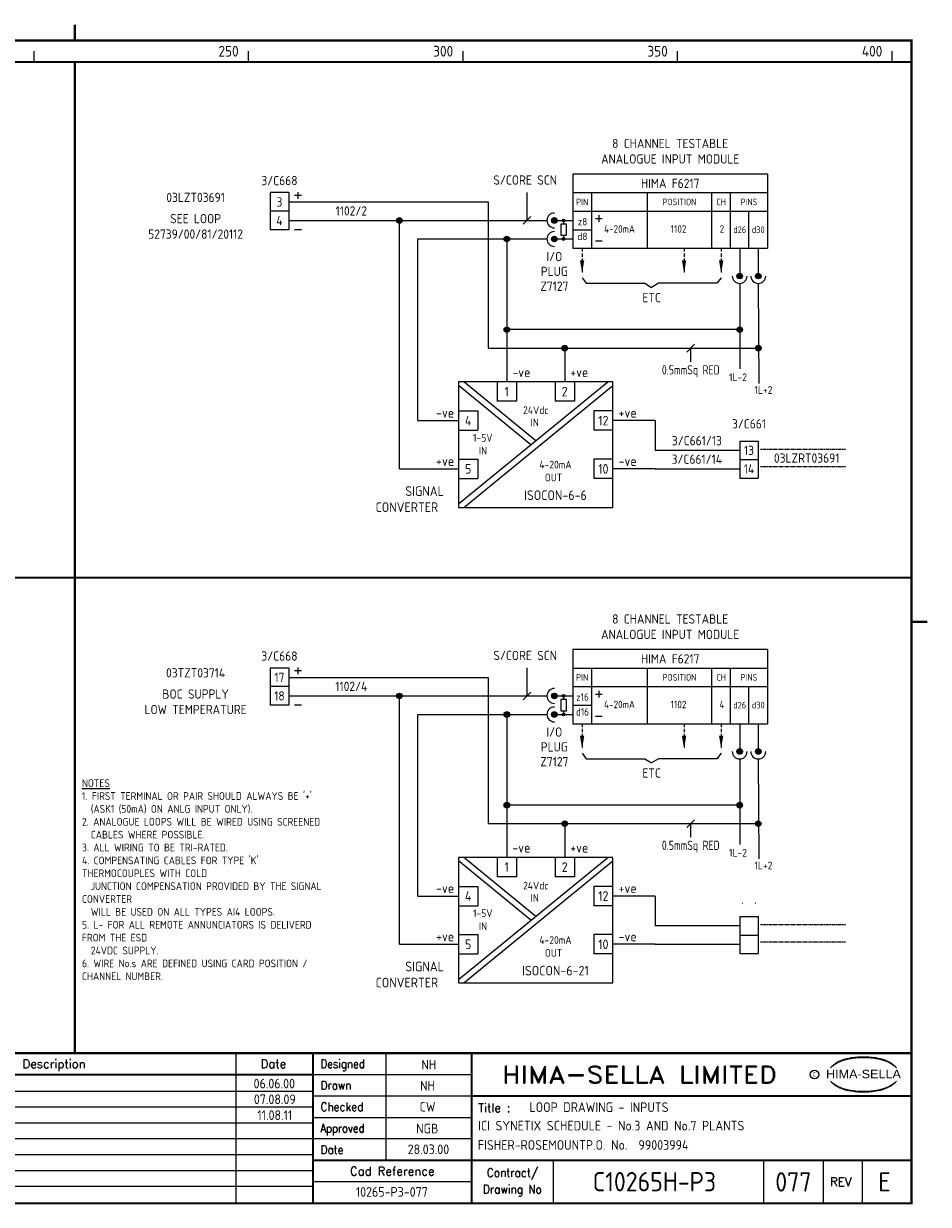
# Model space of a CAD drawing. Extents: x 14 to 408, y 0 to 275.
# Tile 2 of 2: x 198 to 408, y 0 to 275. Entities that reach past the tile are written whole.
import ezdxf
from ezdxf.enums import TextEntityAlignment as Align

# ---------------------------------------------------------------- set-up
doc = ezdxf.new("R2010")
doc.units = 0
doc.header["$LTSCALE"] = 0.25
doc.header["$MEASUREMENT"] = 0
doc.linetypes.add('HIDDEN', pattern=[0.375, 0.25, -0.125])
doc.linetypes.add('HIDDEN2', pattern=[4.7625, 3.175, -1.5875])
doc.layers.get('0').update_dxf_attribs({"color": 41, "linetype": 'CONTINUOUS'})
for name, color, linetype in [('00-DRG_FRAME', 12, 'CONTINUOUS'), ('01-DRAW', 7, 'CONTINUOUS'), ('051-TEXT', 2, 'CONTINUOUS'), ('DIM', 3, 'CONTINUOUS')]:
    doc.layers.add(name, color=color, linetype=linetype)
doc.styles.add('ARIAL', font='ARIAL.TTF', dxfattribs={"height": 2.5})
doc.styles.add('ISO', font='iso.shx')
doc.styles.add('ROMAND', font='ROMAND')

# ---------------------------------------------------------------- blocks, each defined once
blk = doc.blocks.new('A3-REVA')
at = {"layer": '051-TEXT', "style": 'ISO'}
for tag, p in [('DESIGNED', (292.01, 31.7)), ('A', (117.73, 27.28)), ('DES', (127.73, 27.28)), ('DRN', (137.73, 27.28)), ('CHKD', (147.73, 27.28)), ('APPD', (157.73, 27.28)), ('DATE', (256, 27.28)), ('DRAWN', (291.72, 26.77)), ('CHECKED', (291.72, 21.89)), ('APPD', (291.65, 16.79)), ('DATE', (291.92, 11.96))]:
    blk.add_attdef(tag, text='', height=2.25, dxfattribs=at).set_placement(p, align=Align.CENTER)
blk.add_attdef('DESCRIPTION', (165.03, 27.28), '', height=2.25, dxfattribs=at)
blk = doc.blocks.new('A3-REVB')
at = {"layer": '051-TEXT', "style": 'ISO'}
for tag, p in [('A', (124.85, -20.36)), ('DES', (134.85, -20.36)), ('DRN', (144.85, -20.36)), ('CHKD', (154.85, -20.36)), ('APPD', (164.85, -20.36)), ('DATE', (263.12, -20.36))]:
    blk.add_attdef(tag, text='', height=2.25, dxfattribs=at).set_placement(p, align=Align.CENTER)
blk.add_attdef('DESCRIPTION', (172.15, -20.36), '', height=2.25, dxfattribs=at)
blk = doc.blocks.new('A3-TITLE')
at = {"layer": '051-TEXT', "style": 'ISO'}
blk.add_attdef('TITLE_1', (315.46, 21.78), '', height=2.25, dxfattribs=at)
for tag, p in [('DRGNO', (376.96, 3.24)), ('REV.', (398.2, 3.24))]:
    blk.add_attdef(tag, text='', height=4.5, dxfattribs=at).set_placement(p, align=Align.CENTER)
blk = doc.blocks.new('DOT')
for radius in [0.75, 0.65, 0.55, 0.45, 0.35, 0.25, 0.15, 0.05]:
    blk.add_circle((0, 0), radius)
blk = doc.blocks.new('A3-CONTRACT')
at = {"layer": '051-TEXT', "color": 41, "style": 'ISO'}
for tag, height, p in [('SCALE', 2.25, (106.71, 31.82)), ('DIMS', 2.25, (106.71, 26.8)), ('CONTRACT', 4.5, (344.94, 3.1)), ('CAD-REF', 2.25, (283.73, 1.84))]:
    blk.add_attdef(tag, text='', height=height, dxfattribs=at).set_placement(p, align=Align.CENTER)
for tag, p in [('TITLE_2', (303.86, 17.28)), ('TITLE_3', (303.79, 12.78))]:
    blk.add_attdef(tag, p, '', height=2.25, dxfattribs=at)

msp = doc.modelspace()

# ---------------------------------------------------------------- linework, layer by layer
at = {"layer": '00-DRG_FRAME'}
for p, q in [((200, 266.5), (200, 269)), ((250, 266.5), (250, 269)), ((300, 266.5), (300, 269)), ((350, 266.5), (350, 269)), ((400, 266.5), (400, 269)), ((247, 35.5), (247, 0.5)), ((282, 35.5), (282, 10.5)), ((265, 30.5), (302, 30.5)), ((265, 26.59), (112.7, 26.59)), ((302, 25.5), (265, 25.5)), ((265, 22.89), (112.7, 22.89)), ((265, 20.5), (302, 20.5)), ((265, 19.19), (112.7, 19.19)), ((265, 15.49), (112.7, 15.49)), ((302, 15.5), (265, 15.5)), ((265, 11.79), (112.7, 11.79)), ((321, 10.5), (321, 0.5)), ((370, 10.5), (370, 0.5)), ((384, 0.5), (384, 10.5)), ((393, 10.5), (393, 0.5)), ((265, 8.09), (112.7, 8.09)), ((265, 4.39), (112.7, 4.39)), ((302, 5.5), (265, 5.5))]:
    msp.add_line(p, q, dxfattribs=at)
at = {"layer": '00-DRG_FRAME', "const_width": 0.5}
for points in [[(209.5, 271.5), (209.5, 275.18)], [(209.5, 271.5), (209.5, 275.18)], [(14.5, 266.5), (404.5, 266.5)], [(209.5, 35.5), (209.5, 266.5)], [(14.5, 146.31), (404.5, 146.31)], [(404.5, 136), (408.18, 136)], [(404.5, 35.5), (14.5, 35.5)], [(265, 35.5), (265, 0.5)], [(302, 0.5), (302, 35.5)], [(265, 30.5), (72.5, 30.5)], [(404.5, 25.5), (302, 25.5)], [(265, 10.5), (404.5, 10.5)]]:
    msp.add_lwpolyline(points, dxfattribs=at)
msp.add_lwpolyline([(14.5, 0.5), (404.5, 0.5), (404.5, 271.5), (14.5, 271.5)], close=True, dxfattribs=at)
at = {"layer": '00-DRG_FRAME', "color": 3}
msp.add_circle((381.88, 30.5), 1, dxfattribs=at)
for centre, radius, start, end in [((390.6, 26.83), 7.24, 106.0532, 133.5024), ((390.11, 28.1), 5.98, 122.244, 131.6154), ((389.75, 28.78), 5.21, 111.8206, 122.8668), ((391.78, 24.7), 9.76, 107.5931, 113.9452), ((393.1, 18.5), 15.94, 89.2698, 106.3911), ((392.1, 23.52), 10.99, 96.0146, 107.3203), ((393.29, 16.31), 18.28, 92.8917, 97.3734), ((393.24, 18.86), 15.73, 89.7805, 93.1738), ((393.36, 18.86), 15.73, 86.8262, 90.2195), ((393.51, 18.5), 15.94, 73.6089, 90.7302), ((393.31, 16.31), 18.28, 82.6266, 87.1083), ((394.51, 23.52), 10.99, 72.6797, 83.9854), ((394.83, 24.7), 9.76, 66.0548, 72.4069), ((396, 26.83), 7.24, 46.4976, 73.9468), ((396.85, 28.78), 5.21, 57.1332, 68.1794), ((396.49, 28.1), 5.98, 48.3846, 57.756), ((390.88, 27.01), 7.3, 130.419, 136.057), ((395.73, 27.01), 7.3, 43.943, 49.581), ((390.88, 34.04), 7.3, 223.943, 229.581), ((390.6, 34.23), 7.24, 226.4976, 253.9468), ((390.11, 32.96), 5.98, 228.3846, 237.756), ((389.75, 32.28), 5.21, 237.1332, 248.1794), ((396, 34.23), 7.24, 286.0532, 313.5024), ((396.85, 32.28), 5.21, 291.8206, 302.8668), ((396.49, 32.96), 5.98, 302.244, 311.6154), ((395.73, 34.04), 7.3, 310.419, 316.057), ((391.78, 36.36), 9.76, 246.0548, 252.4069), ((393.1, 42.56), 15.94, 253.6089, 270.7302), ((392.1, 37.54), 10.99, 252.6797, 263.9854), ((393.29, 44.75), 18.28, 262.6266, 267.1083), ((393.24, 42.19), 15.73, 266.8262, 270.2195), ((393.51, 42.56), 15.94, 269.2698, 286.3911), ((393.36, 42.19), 15.73, 269.7805, 273.1738), ((393.31, 44.75), 18.28, 272.8917, 277.3734), ((394.51, 37.54), 10.99, 276.0146, 287.3203), ((394.83, 36.36), 9.76, 287.5931, 293.9452)]:
    msp.add_arc(centre, radius, start, end, dxfattribs=at)
at = {"layer": '01-DRAW'}
for p, q in [((370.94, 240.36), (325.58, 240.36)), ((325.58, 240.36), (325.58, 223.08)), ((370.94, 240.36), (370.94, 223.08)), ((255.04, 236.04), (255.04, 227.4)), ((259.36, 236.04), (255.04, 236.04)), ((259.36, 236.04), (259.36, 227.4)), ((262.3, 235.39), (260.74, 235.39)), ((261.52, 236.17), (261.52, 234.62)), ((325.58, 236.04), (370.94, 236.04)), ((329.9, 236.04), (329.9, 223.08)), ((342.86, 236.04), (342.86, 223.08)), ((357.98, 223.08), (357.98, 236.04)), ((362.3, 223.08), (362.3, 236.04)), ((259.36, 231.72), (255.04, 231.72)), ((259.36, 233.88), (305.86, 233.88)), ((305.86, 233.88), (305.86, 199.79)), ((325.58, 231.72), (370.94, 231.72)), ((366.62, 223.08), (366.62, 231.72)), ((259.36, 229.56), (319.53, 229.56)), ((285.16, 171.66), (285.16, 229.56)), ((321.26, 229.56), (325.58, 229.56)), ((323.42, 229.56), (323.42, 228.7)), ((330.85, 229.99), (332.4, 229.99)), ((331.62, 230.77), (331.62, 229.22)), ((259.36, 227.4), (255.04, 227.4)), ((262.3, 227.4), (260.74, 227.4)), ((323.42, 226.11), (323.42, 225.24)), ((325.58, 227.4), (329.9, 227.4)), ((289.48, 182.91), (289.48, 225.24)), ((289.48, 225.24), (319.53, 225.24)), ((310.18, 225.24), (310.18, 191.91)), ((321.26, 225.24), (325.58, 225.24)), ((325.58, 223.08), (370.94, 223.08)), ((330.85, 224.81), (332.4, 224.81)), ((364.46, 223.08), (364.46, 216.6)), ((368.78, 223.08), (368.78, 216.6)), ((327.74, 216.22), (328.71, 214.93)), ((328.71, 214.93), (342.32, 214.93)), ((342.32, 214.93), (343.94, 213.96)), ((345.56, 214.93), (343.94, 213.96)), ((359.16, 214.93), (345.56, 214.93)), ((360.14, 216.22), (359.16, 214.93)), ((364.46, 214.87), (364.46, 194.95)), ((368.78, 214.87), (368.9, 191.55)), ((364.46, 204.11), (310.14, 204.11)), ((305.86, 199.79), (368.78, 199.79)), ((323.68, 199.79), (323.68, 191.91)), ((298.93, 163.48), (333.71, 191.91)), ((315.82, 177.29), (298.93, 191.1)), ((316.93, 178.19), (300.14, 191.91)), ((300.14, 162.66), (334.93, 191.1)), ((307.93, 191.91), (307.93, 187.41)), ((312.43, 191.91), (312.43, 187.41)), ((321.43, 191.91), (321.43, 187.41)), ((325.93, 191.91), (325.93, 187.41)), ((298.93, 185.16), (303.43, 185.16)), ((334.93, 185.16), (330.43, 185.16)), ((289.48, 182.91), (298.93, 182.91)), ((344.74, 182.91), (334.93, 182.91)), ((344.74, 182.91), (344.74, 175.98)), ((298.93, 180.66), (303.43, 180.66)), ((334.93, 180.66), (330.43, 180.66)), ((364.46, 178.14), (368.78, 178.14)), ((364.46, 178.14), (368.78, 178.14)), ((364.46, 178.14), (364.46, 169.5)), ((368.78, 178.14), (368.78, 169.5)), ((298.93, 173.91), (303.43, 173.91)), ((334.93, 173.91), (330.43, 173.91)), ((364.46, 175.98), (344.74, 175.98)), ((364.46, 173.82), (368.78, 173.82)), ((285.16, 171.66), (298.93, 171.66)), ((344.74, 171.66), (334.93, 171.66)), ((344.74, 171.66), (364.46, 171.66)), ((298.93, 169.41), (303.43, 169.41)), ((334.93, 169.41), (330.43, 169.41)), ((364.46, 169.5), (368.78, 169.5)), ((370.94, 129.55), (325.58, 129.55)), ((325.58, 129.55), (325.58, 112.27)), ((370.94, 129.55), (370.94, 112.27)), ((255.04, 125.23), (255.04, 116.59)), ((259.36, 125.23), (255.04, 125.23)), ((259.36, 125.23), (259.36, 116.59)), ((262.3, 124.59), (260.74, 124.59)), ((261.52, 125.36), (261.52, 123.81)), ((325.58, 125.23), (370.94, 125.23)), ((329.9, 125.23), (329.9, 112.27)), ((342.86, 125.23), (342.86, 112.27)), ((357.98, 112.27), (357.98, 125.23)), ((362.3, 112.27), (362.3, 125.23)), ((259.36, 123.07), (305.86, 123.07)), ((305.86, 123.07), (305.86, 88.98)), ((259.36, 120.91), (255.04, 120.91)), ((259.36, 118.75), (319.53, 118.75)), ((285.16, 60.86), (285.16, 118.75)), ((321.26, 118.75), (325.58, 118.75)), ((323.42, 118.75), (323.42, 117.89)), ((325.58, 120.91), (370.94, 120.91)), ((330.85, 119.19), (332.4, 119.19)), ((331.62, 119.96), (331.62, 118.41)), ((366.62, 112.27), (366.62, 120.91)), ((259.36, 116.59), (255.04, 116.59)), ((262.3, 116.59), (260.74, 116.59)), ((325.58, 116.59), (329.9, 116.59)), ((289.48, 72.11), (289.48, 114.43)), ((289.48, 114.43), (319.53, 114.43)), ((310.18, 114.43), (310.18, 81.11)), ((321.26, 114.43), (325.58, 114.43)), ((323.42, 115.3), (323.42, 114.43)), ((330.85, 114), (332.4, 114)), ((325.58, 112.27), (370.94, 112.27)), ((364.46, 112.27), (364.46, 105.79)), ((368.78, 112.27), (368.78, 105.79)), ((327.74, 105.42), (328.71, 104.12)), ((360.14, 105.42), (359.16, 104.12)), ((328.71, 104.12), (342.32, 104.12)), ((342.32, 104.12), (343.94, 103.15)), ((345.56, 104.12), (343.94, 103.15)), ((359.16, 104.12), (345.56, 104.12)), ((364.46, 104.07), (364.46, 84.14)), ((368.78, 104.07), (368.9, 80.75)), ((364.46, 93.3), (310.14, 93.3)), ((305.86, 88.98), (368.78, 88.98)), ((323.68, 88.98), (323.68, 81.11)), ((298.93, 52.67), (333.71, 81.11)), ((315.82, 66.48), (298.93, 80.3)), ((316.93, 67.38), (300.14, 81.11)), ((300.14, 51.86), (334.93, 80.3)), ((307.93, 81.11), (307.93, 76.61)), ((312.43, 81.11), (312.43, 76.61)), ((321.43, 81.11), (321.43, 76.61)), ((325.93, 81.11), (325.93, 76.61)), ((298.93, 74.36), (303.43, 74.36)), ((334.93, 74.36), (330.43, 74.36)), ((289.48, 72.11), (298.93, 72.11)), ((344.74, 72.11), (334.93, 72.11)), ((344.74, 72.11), (344.74, 65.18)), ((298.93, 69.86), (303.43, 69.86)), ((334.93, 69.86), (330.43, 69.86)), ((364.46, 67.34), (364.46, 58.7)), ((364.46, 67.34), (368.78, 67.34)), ((364.46, 67.34), (368.78, 67.34)), ((368.78, 67.34), (368.78, 58.7)), ((364.46, 65.18), (344.74, 65.18)), ((285.16, 60.86), (298.93, 60.86)), ((298.93, 63.11), (303.43, 63.11)), ((334.93, 63.11), (330.43, 63.11)), ((344.74, 60.86), (334.93, 60.86)), ((344.74, 60.86), (364.46, 60.86)), ((364.46, 63.02), (368.78, 63.02)), ((298.93, 58.61), (303.43, 58.61)), ((334.93, 58.61), (330.43, 58.61)), ((364.46, 58.7), (368.78, 58.7))]:
    msp.add_line(p, q, dxfattribs=at)
at = {"layer": '01-DRAW', "linetype": 'HIDDEN2'}
for p, q in [((327.74, 223.08), (327.74, 217.25)), ((351.5, 223.08), (351.5, 217.25)), ((360.14, 223.08), (360.14, 217.25)), ((327.74, 112.27), (327.74, 106.44)), ((351.5, 112.27), (351.5, 106.44)), ((360.14, 112.27), (360.14, 106.44))]:
    msp.add_line(p, q, dxfattribs=at)
at = {"layer": '01-DRAW', "linetype": 'HIDDEN'}
for p, q in [((369.23, 176.25), (389.15, 176.25)), ((369.23, 172.2), (389.15, 172.2)), ((369.23, 65.45), (389.15, 65.45)), ((369.23, 61.4), (389.15, 61.4))]:
    msp.add_line(p, q, dxfattribs=at)
at = {"layer": '01-DRAW'}
for points in [[(322.77, 226.11), (324.06, 226.11), (324.06, 228.7), (322.77, 228.7)], [(298.93, 162.66), (334.93, 162.66), (334.93, 191.91), (298.93, 191.91)], [(322.77, 115.3), (324.06, 115.3), (324.06, 117.89), (322.77, 117.89)], [(298.93, 51.86), (334.93, 51.86), (334.93, 81.11), (298.93, 81.11)]]:
    msp.add_lwpolyline(points, close=True, dxfattribs=at)
for points in [[(312.43, 187.41), (307.93, 187.41)], [(325.93, 187.41), (321.43, 187.41)], [(303.43, 185.16), (303.43, 180.66)], [(330.43, 185.16), (330.43, 180.66)], [(303.43, 173.91), (303.43, 169.41)], [(330.43, 173.91), (330.43, 169.41)], [(303.43, 74.36), (303.43, 69.86)], [(312.43, 76.61), (307.93, 76.61)], [(325.93, 76.61), (321.43, 76.61)], [(330.43, 74.36), (330.43, 69.86)], [(303.43, 63.11), (303.43, 58.61)], [(330.43, 63.11), (330.43, 58.61)]]:
    msp.add_lwpolyline(points, dxfattribs=at)
for centre, radius in [((321.26, 229.56), 0.648), ((321.26, 229.56), 0.562), ((321.26, 229.56), 0.475), ((321.26, 229.56), 0.389), ((321.26, 229.56), 0.302), ((321.26, 229.56), 0.216), ((321.26, 229.56), 0.13), ((321.26, 229.56), 0.0432), ((321.26, 225.24), 0.648), ((321.26, 225.24), 0.562), ((321.26, 225.24), 0.475), ((321.26, 225.24), 0.389), ((321.26, 225.24), 0.302), ((321.26, 225.24), 0.216), ((321.26, 225.24), 0.13), ((321.26, 225.24), 0.0432), ((364.46, 216.6), 0.648), ((364.46, 216.6), 0.562), ((364.46, 216.6), 0.475), ((364.46, 216.6), 0.389), ((364.46, 216.6), 0.302), ((364.46, 216.6), 0.216), ((364.46, 216.6), 0.13), ((364.46, 216.6), 0.0432), ((368.78, 216.6), 0.648), ((368.78, 216.6), 0.562), ((368.78, 216.6), 0.475), ((368.78, 216.6), 0.389), ((368.78, 216.6), 0.302), ((368.78, 216.6), 0.216), ((368.78, 216.6), 0.13), ((368.78, 216.6), 0.0432), ((321.26, 118.75), 0.648), ((321.26, 118.75), 0.562), ((321.26, 118.75), 0.475), ((321.26, 118.75), 0.389), ((321.26, 118.75), 0.302), ((321.26, 118.75), 0.216), ((321.26, 118.75), 0.13), ((321.26, 118.75), 0.0432), ((321.26, 114.43), 0.648), ((321.26, 114.43), 0.562), ((321.26, 114.43), 0.475), ((321.26, 114.43), 0.389), ((321.26, 114.43), 0.302), ((321.26, 114.43), 0.216), ((321.26, 114.43), 0.13), ((321.26, 114.43), 0.0432), ((364.46, 105.79), 0.648), ((364.46, 105.79), 0.562), ((364.46, 105.79), 0.475), ((364.46, 105.79), 0.389), ((364.46, 105.79), 0.302), ((364.46, 105.79), 0.216), ((364.46, 105.79), 0.13), ((364.46, 105.79), 0.0432), ((368.78, 105.79), 0.648), ((368.78, 105.79), 0.562), ((368.78, 105.79), 0.475), ((368.78, 105.79), 0.389), ((368.78, 105.79), 0.302), ((368.78, 105.79), 0.216), ((368.78, 105.79), 0.13), ((368.78, 105.79), 0.0432)]:
    msp.add_circle(centre, radius, dxfattribs=at)
for centre, start, end in [((321.26, 229.56), 90, 270), ((321.26, 225.24), 90, 270), ((364.46, 216.6), 180, 0), ((368.78, 216.6), 180, 0), ((321.26, 118.75), 90, 270), ((321.26, 114.43), 90, 270), ((364.46, 105.79), 180, 0), ((368.78, 105.79), 180, 0)]:
    msp.add_arc(centre, 1.73, start, end, dxfattribs=at)
for points in [[(328.24, 220.27), (327.23, 220.27), (327.74, 217.25)], [(352, 220.27), (350.99, 220.27), (351.5, 217.25)], [(360.64, 220.27), (359.63, 220.27), (360.14, 217.25)], [(328.24, 109.47), (327.23, 109.47), (327.74, 106.44)], [(352, 109.47), (350.99, 109.47), (351.5, 106.44)], [(360.64, 109.47), (359.63, 109.47), (360.14, 106.44)]]:
    msp.add_solid(points, dxfattribs=at)
at = {"layer": 'DIM'}
for p, q in [((314.9, 229.56), (314.9, 236.1)), ((314, 228.66), (315.8, 230.46)), ((352.15, 198.89), (353.95, 200.69)), ((353.05, 196.6), (353.05, 199.79)), ((314.9, 118.75), (314.9, 125.3)), ((314, 117.85), (315.8, 119.65)), ((352.15, 88.08), (353.95, 89.88)), ((353.05, 85.8), (353.05, 88.98))]:
    msp.add_line(p, q, dxfattribs=at)

# ---------------------------------------------------------------- block references
at = {"layer": '00-DRG_FRAME'}
for name, p, values in [('A3-CONTRACT', (-0.35, 0.19), {'TITLE_2': 'ICI SYNETIX SCHEDULE - No.3 AND No.7 PLANTS', 'TITLE_3': 'FISHER-ROSEMOUNTP.O. No.  99003994', 'CAD-REF': '10265-P3-077', 'CONTRACT': 'C10265H-P3', 'SCALE': 'N/A', 'DIMS': 'N/A'}), ('A3-REVB', (-7, 43.98), {'A': 'D', 'DESCRIPTION': 'NEW INPUTS ADDED.', 'DATE': '07.08.09'}), ('A3-REVB', (-7, 40.28), {'A': 'E', 'DES': 'IM', 'CHKD': 'IM', 'DESCRIPTION': 'SITE MODS', 'DATE': '11.08.11'}), ('A3-TITLE', (0, 0), {'TITLE_1': 'LOOP DRAWING - INPUTS', 'DRGNO': '077', 'REV.': 'E'})]:
    msp.add_blockref(name, p, dxfattribs=at).add_auto_attribs(values)
ref = msp.add_blockref('A3-REVA', (0, 0), dxfattribs=at)
ref.add_attrib('A', 'C', dxfattribs={"layer": '051-TEXT', "height": 2.25, "style": 'ISO'}).set_placement((117.73, 27.28), align=Align.CENTER)
ref.add_attrib('DES', 'NA', dxfattribs={"layer": '051-TEXT', "height": 2.25, "style": 'ISO'}).set_placement((127.73, 27.28), align=Align.CENTER)
ref.add_attrib('DRN', 'NA', dxfattribs={"layer": '051-TEXT', "height": 2.25, "style": 'ISO'}).set_placement((137.73, 27.28), align=Align.CENTER)
ref.add_attrib('CHKD', 'CW', dxfattribs={"layer": '051-TEXT', "height": 2.25, "style": 'ISO'}).set_placement((147.73, 27.28), align=Align.CENTER)
ref.add_attrib('APPD', 'NGB', dxfattribs={"layer": '051-TEXT', "height": 2.25, "style": 'ISO'}).set_placement((157.73, 27.28), align=Align.CENTER)
ref.add_attrib('DESCRIPTION', 'AS BUILT.', (165.03, 27.28), dxfattribs={"layer": '051-TEXT', "height": 2.25, "style": 'ISO'})
ref.add_attrib('DATE', '06.06.00', dxfattribs={"layer": '051-TEXT', "height": 2.25, "style": 'ISO'}).set_placement((256, 27.28), align=Align.CENTER)
ref.add_attrib('DESIGNED', 'NH', dxfattribs={"layer": '051-TEXT', "height": 2.25, "style": 'ISO'}).set_placement((292.01, 31.7), align=Align.CENTER)
ref.add_attrib('DRAWN', 'NH', dxfattribs={"layer": '051-TEXT', "height": 2.25, "style": 'ISO'}).set_placement((291.72, 26.77), align=Align.CENTER)
ref.add_attrib('CHECKED', 'CW', dxfattribs={"layer": '051-TEXT', "height": 2.25, "style": 'ISO'}).set_placement((291.72, 21.89), align=Align.CENTER)
ref.add_attrib('APPD', 'NGB', dxfattribs={"layer": '051-TEXT', "height": 2.25, "style": 'ISO'}).set_placement((291.65, 16.79), align=Align.CENTER)
ref.add_attrib('DATE', '28.03.00', dxfattribs={"layer": '051-TEXT', "height": 2.25, "style": 'ISO'}).set_placement((291.92, 11.96), align=Align.CENTER)
at = {"layer": '01-DRAW'}
for p, xscale, yscale, zscale in [((285.16, 229.56), 0.8640000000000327, 0.8640000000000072, 0.8640000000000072), ((323.42, 229.56), 0.4320000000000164, 0.4319999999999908, 0.4319999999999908), ((310.18, 225.24), 0.8640000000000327, 0.8640000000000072, 0.8640000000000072), ((323.42, 225.24), 0.4320000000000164, 0.4319999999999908, 0.4319999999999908), ((310.18, 204.11), 0.8640000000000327, 0.8640000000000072, 0.8640000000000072), ((364.46, 204.11), 0.8640000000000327, 0.8640000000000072, 0.8640000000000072), ((323.68, 199.79), 0.8640000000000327, 0.8640000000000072, 0.8640000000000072), ((368.78, 199.79), 0.8640000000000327, 0.8640000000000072, 0.8640000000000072), ((285.16, 118.75), 0.8640000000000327, 0.8640000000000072, 0.8640000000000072), ((323.42, 118.75), 0.4320000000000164, 0.4319999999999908, 0.4319999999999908), ((310.18, 114.43), 0.8640000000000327, 0.8640000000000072, 0.8640000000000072), ((323.42, 114.43), 0.4320000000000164, 0.4319999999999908, 0.4319999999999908), ((310.18, 93.3), 0.8640000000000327, 0.8640000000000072, 0.8640000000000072), ((364.46, 93.3), 0.8640000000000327, 0.8640000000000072, 0.8640000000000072), ((323.68, 88.98), 0.8640000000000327, 0.8640000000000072, 0.8640000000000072), ((368.78, 88.98), 0.8640000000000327, 0.8640000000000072, 0.8640000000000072)]:
    msp.add_blockref('DOT', p, dxfattribs=dict(at, xscale=xscale, yscale=yscale, zscale=zscale))

# ---------------------------------------------------------------- texts
at = {"layer": '00-DRG_FRAME', "style": 'ISO'}
for s, p in [('250', (247.69, 267.75)), ('300', (297.69, 267.75)), ('350', (347.69, 267.75)), ('400', (397.69, 267.75))]:
    msp.add_text(s, height=2.5, dxfattribs=at).set_placement(p, align=Align.RIGHT)
at = {"layer": '00-DRG_FRAME', "color": 4, "style": 'ROMAND'}
for s, p in [('Description', (204.69, 32)), ('Date', (255.79, 32))]:
    msp.add_text(s, height=2, dxfattribs=at).set_placement(p, align=Align.CENTER)
for s, width, p in [('Designed', 0.87, (266.75, 32)), ('Drawn', 0.9, (266.75, 27)), ('Checked', 0.9, (266.75, 22)), ('Approved', 0.85, (266.75, 17)), ('Date', 0.9, (266.75, 12))]:
    msp.add_text(s, height=2, dxfattribs=dict(at, width=width)).set_placement(p)
at = {"layer": '00-DRG_FRAME', "style": 'ROMAND', "width": 1.15}
msp.add_text('HIMA-SELLA LIMITED', height=4, dxfattribs=at).set_placement((341.1, 30.5), align=Align.MIDDLE)
at = {"layer": '00-DRG_FRAME', "color": 3, "style": 'ISO', "width": 0.9}
msp.add_text('C', height=1, dxfattribs=at).set_placement((381.84, 30), align=Align.CENTER)
at = {"layer": '00-DRG_FRAME', "style": 'ARIAL', "width": 1.05}
msp.add_text('HIMA-SELLA', height=2, dxfattribs=at).set_placement((393.3, 29.63), align=Align.CENTER)
at = {"layer": '00-DRG_FRAME', "color": 4, "style": 'ROMAND'}
msp.add_text('Title :', height=2, dxfattribs=at).set_placement((303.5, 21.75))
for s, p in [('Cad Reference', (283.5, 8)), ('REV', (388, 5.5))]:
    msp.add_text(s, height=2, dxfattribs=at).set_placement(p, align=Align.MIDDLE)
at = {"layer": '00-DRG_FRAME', "color": 4, "style": 'ROMAND', "width": 0.9}
for s, p in [('Contract/', (311.5, 7.5)), ('Drawing No', (311.5, 3.5))]:
    msp.add_text(s, height=2, dxfattribs=at).set_placement(p, align=Align.MIDDLE)
at = {"layer": '01-DRAW', "style": 'ISO'}
for s, height, p in [('8 CHANNEL TESTABLE', 2.16, (348.26, 246.41)), ('ANALOGUE INPUT MODULE', 2.16, (348.26, 242.81)), ('3/C668', 2.16, (257.2, 237.77)), ('S/CORE SCN', 2.16, (314.45, 237.9)), ('HIMA F6217', 2.16, (348.26, 237.12)), ('03LZT03691', 2.16, (237.66, 233.85)), ('3', 2.16, (257.2, 232.8)), ('PIN', 1.555, (327.74, 233.1)), ('POSITION', 1.555, (350.42, 233.1)), ('CH', 1.555, (360.14, 233.1)), ('PINS', 1.555, (366.62, 233.1)), ('1102/2', 2.16, (273.95, 230.7)), ('SEE LOOP', 2.16, (237.66, 228.9)), ('4', 2.16, (257.2, 228.48)), ('z8', 1.728, (327.82, 228.42)), ('4-20mA', 1.728, (336.44, 226.7)), ('1102', 1.728, (350.21, 226.7)), ('2', 1.73, (360.32, 226.7)), ('52739/00/81/20112', 2.16, (237.66, 225.3)), ('d8', 1.728, (327.82, 224.97)), ('d26', 1.555, (364.46, 226.62)), ('d30', 1.555, (368.78, 226.62)), ('I/O', 2.16, (321.26, 220.06)), ('PLUG', 2.16, (321.26, 216.6)), ('Z7127', 2.16, (321.26, 213.15)), ('ETC', 2.16, (343.94, 210.5)), ('3/C661', 2.16, (366.62, 181.08)), ('3/C661/13', 2.16, (354.47, 177.15)), ('13', 2.16, (366.62, 174.9)), ('4-20mA', 1.8, (321.52, 171.75)), ('3/C661/14', 2.16, (354.47, 172.83)), ('03LZRT03691', 2.16, (380.07, 173.1)), ('14', 2.16, (366.62, 170.58)), ('OUT', 1.8, (321.07, 168.75)), ('ISOCON-6-6', 2.25, (321.52, 164.4)), ('8 CHANNEL TESTABLE', 2.16, (348.26, 135.6)), ('ANALOGUE INPUT MODULE', 2.16, (348.26, 132)), ('S/CORE SCN', 2.16, (314.45, 127.1)), ('3/C668', 2.16, (257.2, 126.96)), ('HIMA F6217', 2.16, (348.26, 126.31)), ('03TZT03714', 2.16, (237.66, 123.05)), ('17', 2.16, (257.2, 121.99)), ('PIN', 1.555, (327.74, 122.3)), ('POSITION', 1.555, (350.42, 122.3)), ('CH', 1.555, (360.14, 122.3)), ('PINS', 1.555, (366.62, 122.3)), ('1102/4', 2.16, (273.95, 119.9)), ('BOC SUPPLY', 2.16, (237.66, 118.1)), ('18', 2.16, (257.2, 117.67)), ('z16', 1.728, (327.82, 117.62)), ('LOW TEMPERATURE', 2.16, (237.66, 114.5)), ('d16', 1.728, (327.82, 114.16)), ('4-20mA', 1.728, (336.44, 115.89)), ('1102', 1.728, (350.21, 115.89)), ('4', 1.73, (360.32, 115.89)), ('d26', 1.555, (364.46, 115.82)), ('d30', 1.555, (368.78, 115.82)), ('I/O', 2.16, (321.26, 109.25)), ('PLUG', 2.16, (321.26, 105.79)), ('Z7127', 2.16, (321.26, 102.34)), ('ETC', 2.16, (343.94, 99.69)), ('.  .', 2.16, (366.62, 70.27)), ('4-20mA', 1.8, (321.52, 60.95)), ('OUT', 1.8, (321.07, 57.95)), ('ISOCON-6-21', 2.25, (321.52, 53.6))]:
    msp.add_text(s, height=height, dxfattribs=at).set_placement(p, align=Align.CENTER)
at = {"layer": '01-DRAW', "style": 'ISO', "width": 0.85}
for p in [(353.05, 193.66), (353.05, 82.85)]:
    msp.add_text('0.5mmSq RED', height=2.16, dxfattribs=at).set_placement(p, align=Align.CENTER)
at = {"layer": '01-DRAW', "style": 'ISO'}
for s, p in [('-ve', (315.68, 193.04)), ('+ve', (329.18, 193.04)), ('-ve', (297.91, 183.59)), ('+ve', (340.45, 183.59)), ('+ve', (297.91, 172.34)), ('-ve', (340.45, 172.34)), ('-ve', (315.68, 82.24)), ('+ve', (329.18, 82.24)), ('-ve', (297.91, 72.79)), ('+ve', (340.45, 72.79)), ('+ve', (297.91, 61.54)), ('-ve', (340.45, 61.54))]:
    msp.add_text(s, height=2.25, dxfattribs=at).set_placement(p, align=Align.RIGHT)
for s, height, p in [('1L-2', 1.8, (361.97, 192.11)), ('1L+2', 1.8, (367.91, 189.15)), ('1-5V', 1.8, (302.32, 178.01)), ('IN', 1.8, (303.67, 175.01)), ('SIGNAL', 2.25, (286.53, 165.36)), ('CONVERTER', 2.25, (279.6, 161.61)), ('1L-2', 1.8, (361.97, 81.3)), ('1L+2', 1.8, (367.91, 78.34)), ('1-5V', 1.8, (302.32, 67.2)), ('IN', 1.8, (303.67, 64.2)), ('SIGNAL', 2.25, (286.53, 54.56)), ('CONVERTER', 2.25, (279.6, 50.81))]:
    msp.add_text(s, height=height, dxfattribs=at).set_placement(p)
for s, height, p in [('1', 2.25, (310.18, 189.66)), ('2', 2.25, (323.68, 189.66)), ('24Vdc', 1.8, (316.93, 185.35)), ('12', 2.25, (332.68, 182.91)), ('4', 2.25, (301.18, 182.91)), ('IN', 1.8, (316.7, 182.47)), ('5', 2.25, (301.18, 171.66)), ('10', 2.25, (332.68, 171.66)), ('1', 2.25, (310.18, 78.86)), ('2', 2.25, (323.68, 78.86)), ('24Vdc', 1.8, (316.93, 74.54)), ('4', 2.25, (301.18, 72.11)), ('IN', 1.8, (316.7, 71.66)), ('12', 2.25, (332.68, 72.11)), ('5', 2.25, (301.18, 60.86)), ('10', 2.25, (332.68, 60.86))]:
    msp.add_text(s, height=height, dxfattribs=at).set_placement(p, align=Align.MIDDLE)
at = {"layer": '01-DRAW', "insert": (211.18, 99.32), "char_height": 1.8, "width": 58.2883, "attachment_point": 1, "style": 'ISO'}
msp.add_mtext("{\\LNOTES\\P}1. FIRST TERMINAL OR PAIR SHOULD ALWAYS BE '+'\\P  (ASK1 (50mA) ON ANLG INPUT ONLY).\\P2. ANALOGUE LOOPS WILL BE WIRED USING SCREENED\\P  CABLES WHERE POSSIBLE.\\P3. ALL WIRING TO BE TRI-RATED.\\P4. COMPENSATING CABLES FOR TYPE 'K' THERMOCOUPLES WITH COLD\\P  JUNCTION COMPENSATION PROVIDED BY THE SIGNAL CONVERTER\\P  WILL BE USED ON ALL TYPES AI4 LOOPS.\\P5. L- FOR ALL REMOTE ANNUNCIATORS IS DELIVERD FROM THE ESD \\P  24VDC SUPPLY.\\P6. WIRE No.s ARE DEFINED USING CARD POSITION / CHANNEL NUMBER.          ", dxfattribs=at)

doc.saveas('drawing.dxf')
